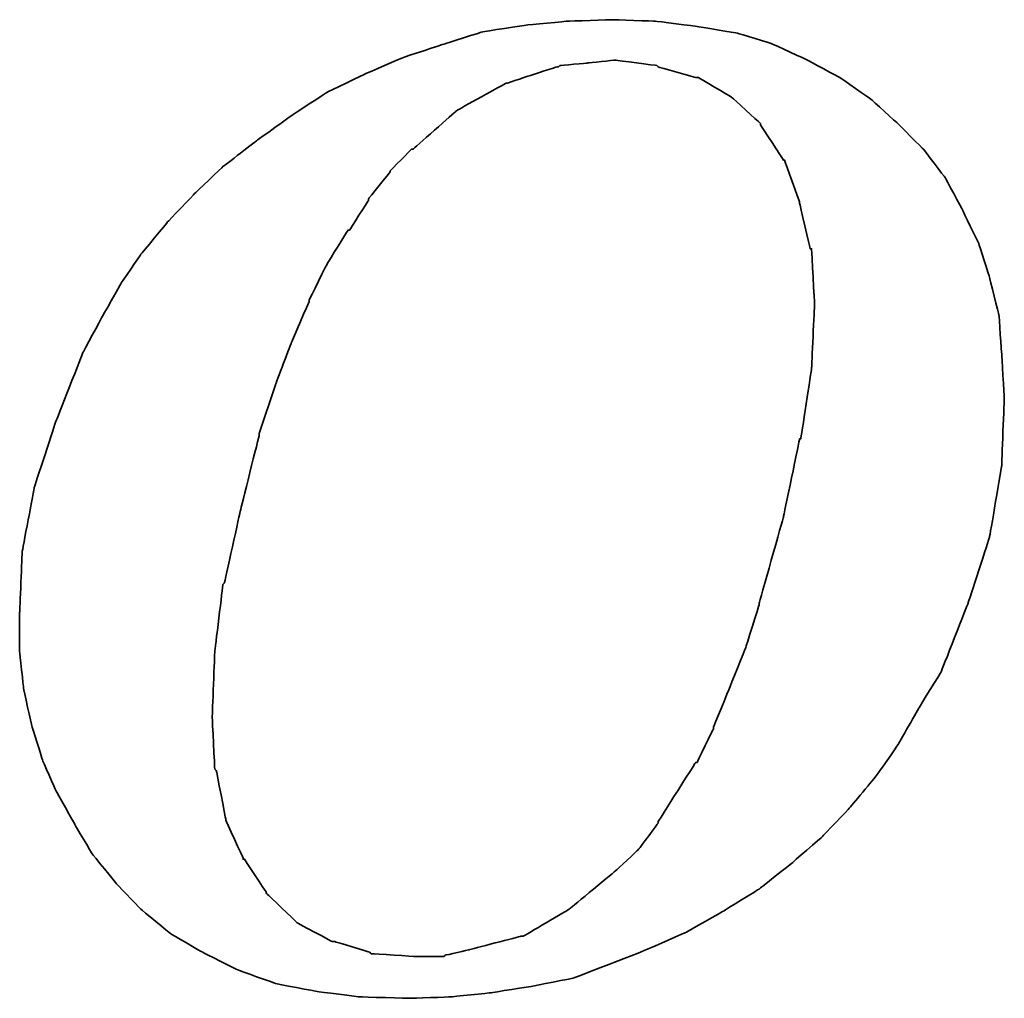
# Model space of a CAD drawing. Header units: millimetres. Extents: x 20 to 954, y -207 to 523.
# Tile 38 of 43: x 132.86 to 134.58, y 57.78 to 59.49. Entities that reach past the tile are written whole.
import ezdxf

# ---------------------------------------------------------------- set-up
doc = ezdxf.new("R2010")
doc.units = ezdxf.units.MM
doc.header["$LTSCALE"] = 0.1
doc.layers.add('DIM', color=4, linetype='CONTINUOUS')
doc.layers.add('layer 1', color=7, linetype='CONTINUOUS')

# ---------------------------------------------------------------- blocks, each defined once
blk = doc.blocks.new('TBI MOTION logo(完整正式版)')
at = {"layer": 'layer 1', "color": 22, "lineweight": 35}
for points, knots in [([(35.79625, -6.98375), (35.79625, -6.98375), (36.23125, -7.43875), (36.23125, -7.43875), (36.23125, -7.43875), (36.23125, -7.43875), (36.75625, -7.87125), (36.75625, -7.87125), (36.75625, -7.87125), (36.75625, -7.87125), (37.33125, -8.20375), (37.33125, -8.20375), (37.33125, -8.20375), (37.33125, -8.20375), (37.95625, -8.51875), (37.95625, -8.51875), (37.95625, -8.51875), (37.95625, -8.51875), (38.62625, -8.75875), (38.62625, -8.75875), (38.62625, -8.75875), (38.62625, -8.75875), (39.37125, -8.90375), (39.37125, -8.90375), (39.37125, -8.90375), (39.37125, -8.90375), (40.14125, -8.99875), (40.14125, -8.99875), (40.14125, -8.99875), (40.14125, -8.99875), (41.02625, -9.02375), (41.02625, -9.02375), (41.02625, -9.02375), (41.02625, -9.02375), (41.74625, -8.99875), (41.74625, -8.99875), (41.74625, -8.99875), (41.74625, -8.99875), (42.46625, -8.92375), (42.46625, -8.92375), (42.46625, -8.92375), (42.46625, -8.92375), (43.21125, -8.80625), (43.21125, -8.80625), (43.21125, -8.80625), (43.21125, -8.80625), (43.93125, -8.66375), (43.93125, -8.66375), (43.93125, -8.66375), (43.93125, -8.66375), (44.62625, -8.39875), (44.62625, -8.39875), (44.62625, -8.39875), (44.62625, -8.39875), (45.29625, -8.13375), (45.29625, -8.13375), (45.29625, -8.13375), (45.29625, -8.13375), (45.94625, -7.84375), (45.94625, -7.84375), (45.94625, -7.84375), (45.94625, -7.84375), (46.61625, -7.46375), (46.61625, -7.46375), (46.61625, -7.46375), (46.61625, -7.46375), (47.24125, -7.07875), (47.24125, -7.07875), (47.24125, -7.07875), (47.24125, -7.07875), (47.81625, -6.62375), (47.81625, -6.62375), (47.81625, -6.62375), (47.81625, -6.62375), (48.36875, -6.14375), (48.36875, -6.14375), (48.36875, -6.14375), (48.36875, -6.14375), (48.84625, -5.64125), (48.84625, -5.64125), (48.84625, -5.64125), (48.84625, -5.64125), (49.32625, -5.06375), (49.32625, -5.06375), (49.32625, -5.06375), (49.32625, -5.06375), (49.71125, -4.51374), (49.71125, -4.51374), (49.71125, -4.51374), (49.71125, -4.51374), (50.09625, -3.83874), (50.09625, -3.83874), (50.09625, -3.83874), (50.09625, -3.83874), (50.48125, -3.21374), (50.48125, -3.21374), (50.48125, -3.21374), (50.48125, -3.21374), (50.96125, -1.99125), (50.96125, -1.99125), (50.96125, -1.99125), (50.96125, -1.99125), (51.34375, -0.81875), (51.34375, -0.81875), (51.34375, -0.81875), (51.34375, -0.81875), (51.56125, 0.45624), (51.56125, 0.45624), (51.56125, 0.45624), (51.56125, 0.45624), (51.60625, 1.67624), (51.60625, 1.67624), (51.60625, 1.67624), (51.60625, 1.67624), (51.56125, 2.44625), (51.56125, 2.44625), (51.56125, 2.44625), (51.56125, 2.44625), (51.51125, 3.14125), (51.51125, 3.14125), (51.51125, 3.14125), (51.51125, 3.14125), (51.34375, 3.81125), (51.34375, 3.81125), (51.34375, 3.81125), (51.34375, 3.81125), (51.15125, 4.41125), (51.15125, 4.41125), (51.15125, 4.41125), (51.15125, 4.41125), (50.86125, 5.01125), (50.86125, 5.01125), (50.86125, 5.01125), (50.86125, 5.01125), (50.55125, 5.58875), (50.55125, 5.58875), (50.55125, 5.58875), (50.55125, 5.58875), (50.16625, 6.09125), (50.16625, 6.09125), (50.16625, 6.09125), (50.16625, 6.09125), (49.71125, 6.54875), (49.71125, 6.54875), (49.71125, 6.54875), (49.71125, 6.54875), (49.23125, 6.98125), (49.23125, 6.98125), (49.23125, 6.98125), (49.23125, 6.98125), (48.67875, 7.36625), (48.67875, 7.36625), (48.67875, 7.36625), (48.67875, 7.36625), (48.10375, 7.67625), (48.10375, 7.67625), (48.10375, 7.67625), (48.10375, 7.67625), (47.48125, 7.96375), (47.48125, 7.96375), (47.48125, 7.96375), (47.48125, 7.96375), (46.85625, 8.15625), (46.85625, 8.15625), (46.85625, 8.15625), (46.85625, 8.15625), (46.13625, 8.27624), (46.13625, 8.27624), (46.13625, 8.27624), (46.13625, 8.27624), (45.39125, 8.37125), (45.39125, 8.37125), (45.39125, 8.37125), (45.39125, 8.37125), (44.62625, 8.39624), (44.62625, 8.39624), (44.62625, 8.39624), (44.62625, 8.39624), (43.83625, 8.37125), (43.83625, 8.37125), (43.83625, 8.37125), (43.83625, 8.37125), (43.09125, 8.30125), (43.09125, 8.30125), (43.09125, 8.30125), (43.09125, 8.30125), (42.32125, 8.18125), (42.32125, 8.18125), (42.32125, 8.18125), (42.32125, 8.18125), (41.62875, 7.96375), (41.62875, 7.96375), (41.62875, 7.96375), (41.62875, 7.96375), (40.90625, 7.72625), (40.90625, 7.72625), (40.90625, 7.72625), (40.90625, 7.72625), (40.23624, 7.43625), (40.23624, 7.43625), (40.23624, 7.43625), (40.23624, 7.43625), (39.54124, 7.10125), (39.54124, 7.10125), (39.54124, 7.10125), (39.54124, 7.10125), (38.91625, 6.69125), (38.91625, 6.69125), (38.91625, 6.69125), (38.91625, 6.69125), (38.31625, 6.26125), (38.31625, 6.26125), (38.31625, 6.26125), (38.31625, 6.26125), (37.69125, 5.78125), (37.69125, 5.78125), (37.69125, 5.78125), (37.69125, 5.78125), (37.18625, 5.30125), (37.18625, 5.30125), (37.18625, 5.30125), (37.18625, 5.30125), (36.70625, 4.79624), (36.70625, 4.79624), (36.70625, 4.79624), (36.70625, 4.79624), (36.23125, 4.22125), (36.23125, 4.22125), (36.23125, 4.22125), (36.23125, 4.22125), (35.87124, 3.69375), (35.87124, 3.69375), (35.87124, 3.69375), (35.87124, 3.69375), (35.53125, 3.09125), (35.53125, 3.09125), (35.53125, 3.09125), (35.53125, 3.09125), (35.19875, 2.47125), (35.19875, 2.47125), (35.19875, 2.47125), (35.19875, 2.47125), (34.71625, 1.24625), (34.71625, 1.24625), (34.71625, 1.24625), (34.71625, 1.24625), (34.33125, 0.06874), (34.33125, 0.06874), (34.33125, 0.06874), (34.33125, 0.06874), (34.11625, -1.07875), (34.11625, -1.07875), (34.11625, -1.07875), (34.11625, -1.07875), (34.07125, -2.15875), (34.07125, -2.15875), (34.07125, -2.15875), (34.07125, -2.15875), (34.07125, -2.85375), (34.07125, -2.85375), (34.07125, -2.85375), (34.07125, -2.85375), (34.14125, -3.50375), (34.14125, -3.50375), (34.14125, -3.50375), (34.14125, -3.50375), (34.28625, -4.17375), (34.28625, -4.17375), (34.28625, -4.17375), (34.28625, -4.17375), (34.47625, -4.77624), (34.47625, -4.77624), (34.47625, -4.77624), (34.47625, -4.77624), (34.71625, -5.32625), (34.71625, -5.32625), (34.71625, -5.32625), (34.71625, -5.32625), (35.05375, -5.92875), (35.05375, -5.92875), (35.05375, -5.92875), (35.05375, -5.92875), (35.36375, -6.45375), (35.36375, -6.45375), (35.36375, -6.45375), (35.36375, -6.45375), (35.79625, -6.98375), (35.79625, -6.98375)], [0, 0, 0, 0, 0.01388889, 0.01388889, 0.01388889, 0.0138889, 0.02777778, 0.02777778, 0.02777778, 0.02777779, 0.04166667, 0.04166667, 0.04166667, 0.04166668, 0.05555556, 0.05555556, 0.05555556, 0.05555557, 0.06944444, 0.06944444, 0.06944444, 0.06944445, 0.08333333, 0.08333333, 0.08333333, 0.08333334, 0.09722222, 0.09722222, 0.09722222, 0.09722223, 0.11111111, 0.11111111, 0.11111111, 0.11111112, 0.125, 0.125, 0.125, 0.12500001, 0.13888889, 0.13888889, 0.13888889, 0.1388889, 0.15277778, 0.15277778, 0.15277778, 0.15277779, 0.16666667, 0.16666667, 0.16666667, 0.16666668, 0.18055556, 0.18055556, 0.18055556, 0.18055557, 0.19444444, 0.19444444, 0.19444444, 0.19444445, 0.20833333, 0.20833333, 0.20833333, 0.20833334, 0.22222222, 0.22222222, 0.22222222, 0.22222223, 0.23611111, 0.23611111, 0.23611111, 0.23611112, 0.25, 0.25, 0.25, 0.25000001, 0.26388889, 0.26388889, 0.26388889, 0.2638889, 0.27777778, 0.27777778, 0.27777778, 0.27777779, 0.29166667, 0.29166667, 0.29166667, 0.29166668, 0.30555556, 0.30555556, 0.30555556, 0.30555557, 0.31944444, 0.31944444, 0.31944444, 0.31944445, 0.33333333, 0.33333333, 0.33333333, 0.33333334, 0.34722222, 0.34722222, 0.34722222, 0.34722223, 0.36111111, 0.36111111, 0.36111111, 0.36111112, 0.375, 0.375, 0.375, 0.37500001, 0.38888889, 0.38888889, 0.38888889, 0.3888889, 0.40277778, 0.40277778, 0.40277778, 0.40277779, 0.41666667, 0.41666667, 0.41666667, 0.41666668, 0.43055556, 0.43055556, 0.43055556, 0.43055557, 0.44444444, 0.44444444, 0.44444444, 0.44444445, 0.45833333, 0.45833333, 0.45833333, 0.45833334, 0.47222222, 0.47222222, 0.47222222, 0.47222223, 0.48611111, 0.48611111, 0.48611111, 0.48611112, 0.5, 0.5, 0.5, 0.50000001, 0.51388889, 0.51388889, 0.51388889, 0.5138889, 0.52777778, 0.52777778, 0.52777778, 0.52777779, 0.54166667, 0.54166667, 0.54166667, 0.54166668, 0.55555556, 0.55555556, 0.55555556, 0.55555557, 0.56944444, 0.56944444, 0.56944444, 0.56944445, 0.58333333, 0.58333333, 0.58333333, 0.58333334, 0.59722222, 0.59722222, 0.59722222, 0.59722223, 0.61111111, 0.61111111, 0.61111111, 0.61111112, 0.625, 0.625, 0.625, 0.62500001, 0.63888889, 0.63888889, 0.63888889, 0.6388889, 0.65277778, 0.65277778, 0.65277778, 0.65277779, 0.66666667, 0.66666667, 0.66666667, 0.66666668, 0.68055556, 0.68055556, 0.68055556, 0.68055557, 0.69444444, 0.69444444, 0.69444444, 0.69444445, 0.70833333, 0.70833333, 0.70833333, 0.70833334, 0.72222222, 0.72222222, 0.72222222, 0.72222223, 0.73611111, 0.73611111, 0.73611111, 0.73611112, 0.75, 0.75, 0.75, 0.75000001, 0.76388889, 0.76388889, 0.76388889, 0.7638889, 0.77777778, 0.77777778, 0.77777778, 0.77777779, 0.79166667, 0.79166667, 0.79166667, 0.79166668, 0.80555556, 0.80555556, 0.80555556, 0.80555557, 0.81944444, 0.81944444, 0.81944444, 0.81944445, 0.83333333, 0.83333333, 0.83333333, 0.83333334, 0.84722222, 0.84722222, 0.84722222, 0.84722223, 0.86111111, 0.86111111, 0.86111111, 0.86111112, 0.875, 0.875, 0.875, 0.87500001, 0.88888889, 0.88888889, 0.88888889, 0.8888889, 0.90277778, 0.90277778, 0.90277778, 0.90277779, 0.91666667, 0.91666667, 0.91666667, 0.91666668, 0.93055556, 0.93055556, 0.93055556, 0.93055557, 0.94444444, 0.94444444, 0.94444444, 0.94444445, 0.95833333, 0.95833333, 0.95833333, 0.95833334, 0.97222222, 0.97222222, 0.97222222, 0.97222223, 0.98611111, 0.98611111, 0.98611111, 0.98611112, 1, 1, 1, 1]), ([(38.33875, 1.03124), (38.33875, 1.03124), (38.62625, 1.89625), (38.62625, 1.89625), (38.62625, 1.89625), (38.62625, 1.89625), (38.91625, 2.66375), (38.91625, 2.66375), (38.91625, 2.66375), (38.91625, 2.66375), (39.22625, 3.38125), (39.22625, 3.38125), (39.22625, 3.38125), (39.22625, 3.38125), (39.22625, 3.40624), (39.22625, 3.40624), (39.22625, 3.40624), (39.22625, 3.40624), (39.56124, 4.07624), (39.56124, 4.07624), (39.56124, 4.07624), (39.56124, 4.07624), (39.92125, 4.65125), (39.92125, 4.65125), (39.92125, 4.65125), (39.92125, 4.65125), (39.94625, 4.65125), (39.94625, 4.65125), (39.94625, 4.65125), (39.94625, 4.65125), (40.28125, 5.17875), (40.28125, 5.17875), (40.28125, 5.17875), (40.28125, 5.17875), (40.28125, 5.20375), (40.28125, 5.20375), (40.28125, 5.20375), (40.28125, 5.20375), (40.66875, 5.68625), (40.66875, 5.68625), (40.66875, 5.68625), (40.66875, 5.68625), (40.66875, 5.70625), (40.66875, 5.70625), (40.66875, 5.70625), (40.66875, 5.70625), (41.05124, 6.09125), (41.05124, 6.09125), (41.05124, 6.09125), (41.05124, 6.09125), (41.07625, 6.09125), (41.07625, 6.09125), (41.07625, 6.09125), (41.07625, 6.09125), (41.84125, 6.76625), (41.84125, 6.76625), (41.84125, 6.76625), (41.84125, 6.76625), (41.86625, 6.78625), (41.86625, 6.78625), (41.86625, 6.78625), (41.86625, 6.78625), (42.73125, 7.26624), (42.73125, 7.26624), (42.73125, 7.26624), (42.73125, 7.26624), (42.75625, 7.26624), (42.75625, 7.26624), (42.75625, 7.26624), (42.75625, 7.26624), (43.18625, 7.41125), (43.18625, 7.41125), (43.18625, 7.41125), (43.18625, 7.41125), (43.64125, 7.55625), (43.64125, 7.55625), (43.64125, 7.55625), (43.64125, 7.55625), (43.66625, 7.55625), (43.66625, 7.55625), (43.66625, 7.55625), (43.66625, 7.55625), (43.69125, 7.58124), (43.69125, 7.58124), (43.69125, 7.58124), (43.69125, 7.58124), (44.19125, 7.62625), (44.19125, 7.62625), (44.19125, 7.62625), (44.19125, 7.62625), (44.67125, 7.67625), (44.67125, 7.67625), (44.67125, 7.67625), (44.67125, 7.67625), (44.69625, 7.67625), (44.69625, 7.67625), (44.69625, 7.67625), (44.69625, 7.67625), (45.41875, 7.58124), (45.41875, 7.58124), (45.41875, 7.58124), (45.41875, 7.58124), (45.44125, 7.55625), (45.44125, 7.55625), (45.44125, 7.55625), (45.44125, 7.55625), (46.11125, 7.36625), (46.11125, 7.36625), (46.11125, 7.36625), (46.11125, 7.36625), (46.13625, 7.36625), (46.13625, 7.36625), (46.13625, 7.36625), (46.13625, 7.36625), (46.15875, 7.36625), (46.15875, 7.36625), (46.15875, 7.36625), (46.15875, 7.36625), (46.73625, 7.02624), (46.73625, 7.02624), (46.73625, 7.02624), (46.73625, 7.02624), (46.76125, 7.00624), (46.76125, 7.00624), (46.76125, 7.00624), (46.76125, 7.00624), (47.24125, 6.57124), (47.24125, 6.57124), (47.24125, 6.57124), (47.24125, 6.57124), (47.26625, 6.54875), (47.26625, 6.54875), (47.26625, 6.54875), (47.26625, 6.54875), (47.26625, 6.52375), (47.26625, 6.52375), (47.26625, 6.52375), (47.26625, 6.52375), (47.67375, 5.89875), (47.67375, 5.89875), (47.67375, 5.89875), (47.67375, 5.89875), (47.69625, 5.89875), (47.69625, 5.89875), (47.69625, 5.89875), (47.69625, 5.89875), (47.69625, 5.87625), (47.69625, 5.87625), (47.69625, 5.87625), (47.69625, 5.87625), (47.96125, 5.15625), (47.96125, 5.15625), (47.96125, 5.15625), (47.96125, 5.15625), (47.96125, 5.13125), (47.96125, 5.13125), (47.96125, 5.13125), (47.96125, 5.13125), (48.15125, 4.31875), (48.15125, 4.31875), (48.15125, 4.31875), (48.15125, 4.31875), (48.17625, 4.31875), (48.17625, 4.31875), (48.17625, 4.31875), (48.17625, 4.31875), (48.17625, 4.29125), (48.17625, 4.29125), (48.17625, 4.29125), (48.17625, 4.29125), (48.22625, 3.33125), (48.22625, 3.33125), (48.22625, 3.33125), (48.22625, 3.33125), (48.22625, 3.30875), (48.22625, 3.30875), (48.22625, 3.30875), (48.22625, 3.30875), (48.17625, 2.20624), (48.17625, 2.20624), (48.17625, 2.20624), (48.17625, 2.20624), (48.17625, 2.18124), (48.17625, 2.18124), (48.17625, 2.18124), (48.17625, 2.18124), (47.98375, 0.93624), (47.98375, 0.93624), (47.98375, 0.93624), (47.98375, 0.93624), (47.96125, 0.93624), (47.96125, 0.93624), (47.96125, 0.93624), (47.96125, 0.93624), (47.67375, -0.45874), (47.67375, -0.45874), (47.67375, -0.45874), (47.67375, -0.45874), (47.24125, -1.99125), (47.24125, -1.99125), (47.24125, -1.99125), (47.24125, -1.99125), (47.24125, -2.01874), (47.24125, -2.01874), (47.24125, -2.01874), (47.24125, -2.01874), (47.00125, -2.78375), (47.00125, -2.78375), (47.00125, -2.78375), (47.00125, -2.78375), (46.71125, -3.50375), (46.71125, -3.50375), (46.71125, -3.50375), (46.71125, -3.50375), (46.42625, -4.19875), (46.42625, -4.19875), (46.42625, -4.19875), (46.42625, -4.19875), (46.42625, -4.22375), (46.42625, -4.22375), (46.42625, -4.22375), (46.42625, -4.22375), (46.13625, -4.82374), (46.13625, -4.82374), (46.13625, -4.82374), (46.13625, -4.82374), (46.11125, -4.82374), (46.11125, -4.82374), (46.11125, -4.82374), (46.11125, -4.82374), (45.77625, -5.35125), (45.77625, -5.35125), (45.77625, -5.35125), (45.77625, -5.35125), (45.44125, -5.87875), (45.44125, -5.87875), (45.44125, -5.87875), (45.44125, -5.87875), (45.44125, -5.90375), (45.44125, -5.90375), (45.44125, -5.90375), (45.44125, -5.90375), (45.10625, -6.35875), (45.10625, -6.35875), (45.10625, -6.35875), (45.10625, -6.35875), (45.08125, -6.38375), (45.08125, -6.38375), (45.08125, -6.38375), (45.08125, -6.38375), (44.69625, -6.74375), (44.69625, -6.74375), (44.69625, -6.74375), (44.69625, -6.74375), (43.88375, -7.41625), (43.88375, -7.41625), (43.88375, -7.41625), (43.88375, -7.41625), (43.85625, -7.43875), (43.85625, -7.43875), (43.85625, -7.43875), (43.85625, -7.43875), (43.04125, -7.91875), (43.04125, -7.91875), (43.04125, -7.91875), (43.04125, -7.91875), (43.01625, -7.91875), (43.01625, -7.91875), (43.01625, -7.91875), (43.01625, -7.91875), (42.99625, -7.91875), (42.99625, -7.91875), (42.99625, -7.91875), (42.99625, -7.91875), (42.08125, -8.15875), (42.08125, -8.15875), (42.08125, -8.15875), (42.08125, -8.15875), (41.65125, -8.25625), (41.65125, -8.25625), (41.65125, -8.25625), (41.65125, -8.25625), (41.62875, -8.27875), (41.62875, -8.27875), (41.62875, -8.27875), (41.62875, -8.27875), (41.60125, -8.27875), (41.60125, -8.27875), (41.60125, -8.27875), (41.60125, -8.27875), (41.12125, -8.27875), (41.12125, -8.27875), (41.12125, -8.27875), (41.12125, -8.27875), (40.35624, -8.23125), (40.35624, -8.23125), (40.35624, -8.23125), (40.35624, -8.23125), (40.33125, -8.23125), (40.33125, -8.23125), (40.33125, -8.23125), (40.33125, -8.23125), (40.30625, -8.20375), (40.30625, -8.20375), (40.30625, -8.20375), (40.30625, -8.20375), (39.68375, -8.01375), (39.68375, -8.01375), (39.68375, -8.01375), (39.68375, -8.01375), (39.66124, -8.01375), (39.66124, -8.01375), (39.66124, -8.01375), (39.66124, -8.01375), (39.63625, -8.01375), (39.63625, -8.01375), (39.63625, -8.01375), (39.63625, -8.01375), (39.01125, -7.67875), (39.01125, -7.67875), (39.01125, -7.67875), (39.01125, -7.67875), (38.98875, -7.65375), (38.98875, -7.65375), (38.98875, -7.65375), (38.98875, -7.65375), (38.48625, -7.17375), (38.48625, -7.17375), (38.48625, -7.17375), (38.48625, -7.17375), (38.45875, -7.14875), (38.45875, -7.14875), (38.45875, -7.14875), (38.45875, -7.14875), (38.45875, -7.12875), (38.45875, -7.12875), (38.45875, -7.12875), (38.45875, -7.12875), (38.07625, -6.54875), (38.07625, -6.54875), (38.07625, -6.54875), (38.07625, -6.54875), (38.05125, -6.54875), (38.05125, -6.54875), (38.05125, -6.54875), (38.05125, -6.54875), (38.05125, -6.52875), (38.05125, -6.52875), (38.05125, -6.52875), (38.05125, -6.52875), (37.74125, -5.85375), (37.74125, -5.85375), (37.74125, -5.85375), (37.74125, -5.85375), (37.74125, -5.82875), (37.74125, -5.82875), (37.74125, -5.82875), (37.74125, -5.82875), (37.57375, -4.96875), (37.57375, -4.96875), (37.57375, -4.96875), (37.57375, -4.96875), (37.54625, -4.94375), (37.54625, -4.94375), (37.54625, -4.94375), (37.54625, -4.94375), (37.50125, -4.03375), (37.50125, -4.03375), (37.50125, -4.03375), (37.50125, -4.03375), (37.50125, -4.00875), (37.50125, -4.00875), (37.50125, -4.00875), (37.50125, -4.00875), (37.54625, -2.85375), (37.54625, -2.85375), (37.54625, -2.85375), (37.54625, -2.85375), (37.69125, -1.65875), (37.69125, -1.65875), (37.69125, -1.65875), (37.69125, -1.65875), (37.71624, -1.63375), (37.71624, -1.63375), (37.71624, -1.63375), (37.71624, -1.63375), (38.00375, -0.33875), (38.00375, -0.33875), (38.00375, -0.33875), (38.00375, -0.33875), (38.33875, 1.00624), (38.33875, 1.00624), (38.33875, 1.00624), (38.33875, 1.00624), (38.33875, 1.03124), (38.33875, 1.03124)], [0, 0, 0, 0, 0.01010101, 0.01010101, 0.01010101, 0.01010102, 0.02020202, 0.02020202, 0.02020202, 0.02020203, 0.03030303, 0.03030303, 0.03030303, 0.03030304, 0.04040404, 0.04040404, 0.04040404, 0.04040405, 0.05050505, 0.05050505, 0.05050505, 0.05050506, 0.06060606, 0.06060606, 0.06060606, 0.06060607, 0.07070707, 0.07070707, 0.07070707, 0.07070708, 0.08080808, 0.08080808, 0.08080808, 0.08080809, 0.09090909, 0.09090909, 0.09090909, 0.0909091, 0.1010101, 0.1010101, 0.1010101, 0.10101011, 0.11111111, 0.11111111, 0.11111111, 0.11111112, 0.12121212, 0.12121212, 0.12121212, 0.12121213, 0.13131313, 0.13131313, 0.13131313, 0.13131314, 0.14141414, 0.14141414, 0.14141414, 0.14141415, 0.15151515, 0.15151515, 0.15151515, 0.15151516, 0.16161616, 0.16161616, 0.16161616, 0.16161617, 0.17171717, 0.17171717, 0.17171717, 0.17171718, 0.18181818, 0.18181818, 0.18181818, 0.18181819, 0.19191919, 0.19191919, 0.19191919, 0.1919192, 0.2020202, 0.2020202, 0.2020202, 0.20202021, 0.21212121, 0.21212121, 0.21212121, 0.21212122, 0.22222222, 0.22222222, 0.22222222, 0.22222223, 0.23232323, 0.23232323, 0.23232323, 0.23232324, 0.24242424, 0.24242424, 0.24242424, 0.24242425, 0.25252525, 0.25252525, 0.25252525, 0.25252526, 0.26262626, 0.26262626, 0.26262626, 0.26262627, 0.27272727, 0.27272727, 0.27272727, 0.27272728, 0.28282828, 0.28282828, 0.28282828, 0.28282829, 0.29292929, 0.29292929, 0.29292929, 0.2929293, 0.3030303, 0.3030303, 0.3030303, 0.30303031, 0.31313131, 0.31313131, 0.31313131, 0.31313132, 0.32323232, 0.32323232, 0.32323232, 0.32323233, 0.33333333, 0.33333333, 0.33333333, 0.33333334, 0.34343434, 0.34343434, 0.34343434, 0.34343435, 0.35353535, 0.35353535, 0.35353535, 0.35353536, 0.36363636, 0.36363636, 0.36363636, 0.36363637, 0.37373737, 0.37373737, 0.37373737, 0.37373738, 0.38383838, 0.38383838, 0.38383838, 0.38383839, 0.39393939, 0.39393939, 0.39393939, 0.3939394, 0.4040404, 0.4040404, 0.4040404, 0.40404041, 0.41414141, 0.41414141, 0.41414141, 0.41414142, 0.42424242, 0.42424242, 0.42424242, 0.42424243, 0.43434343, 0.43434343, 0.43434343, 0.43434344, 0.44444444, 0.44444444, 0.44444444, 0.44444445, 0.45454545, 0.45454545, 0.45454545, 0.45454546, 0.46464646, 0.46464646, 0.46464646, 0.46464647, 0.47474747, 0.47474747, 0.47474747, 0.47474748, 0.48484848, 0.48484848, 0.48484848, 0.48484849, 0.49494949, 0.49494949, 0.49494949, 0.4949495, 0.50505051, 0.50505051, 0.50505051, 0.50505052, 0.51515152, 0.51515152, 0.51515152, 0.51515153, 0.52525253, 0.52525253, 0.52525253, 0.52525254, 0.53535354, 0.53535354, 0.53535354, 0.53535355, 0.54545455, 0.54545455, 0.54545455, 0.54545456, 0.55555556, 0.55555556, 0.55555556, 0.55555557, 0.56565657, 0.56565657, 0.56565657, 0.56565658, 0.57575758, 0.57575758, 0.57575758, 0.57575759, 0.58585859, 0.58585859, 0.58585859, 0.5858586, 0.5959596, 0.5959596, 0.5959596, 0.59595961, 0.60606061, 0.60606061, 0.60606061, 0.60606062, 0.61616162, 0.61616162, 0.61616162, 0.61616163, 0.62626263, 0.62626263, 0.62626263, 0.62626264, 0.63636364, 0.63636364, 0.63636364, 0.63636365, 0.64646465, 0.64646465, 0.64646465, 0.64646466, 0.65656566, 0.65656566, 0.65656566, 0.65656567, 0.66666667, 0.66666667, 0.66666667, 0.66666668, 0.67676768, 0.67676768, 0.67676768, 0.67676769, 0.68686869, 0.68686869, 0.68686869, 0.6868687, 0.6969697, 0.6969697, 0.6969697, 0.69696971, 0.70707071, 0.70707071, 0.70707071, 0.70707072, 0.71717172, 0.71717172, 0.71717172, 0.71717173, 0.72727273, 0.72727273, 0.72727273, 0.72727274, 0.73737374, 0.73737374, 0.73737374, 0.73737375, 0.74747475, 0.74747475, 0.74747475, 0.74747476, 0.75757576, 0.75757576, 0.75757576, 0.75757577, 0.76767677, 0.76767677, 0.76767677, 0.76767678, 0.77777778, 0.77777778, 0.77777778, 0.77777779, 0.78787879, 0.78787879, 0.78787879, 0.7878788, 0.7979798, 0.7979798, 0.7979798, 0.79797981, 0.80808081, 0.80808081, 0.80808081, 0.80808082, 0.81818182, 0.81818182, 0.81818182, 0.81818183, 0.82828283, 0.82828283, 0.82828283, 0.82828284, 0.83838384, 0.83838384, 0.83838384, 0.83838385, 0.84848485, 0.84848485, 0.84848485, 0.84848486, 0.85858586, 0.85858586, 0.85858586, 0.85858587, 0.86868687, 0.86868687, 0.86868687, 0.86868688, 0.87878788, 0.87878788, 0.87878788, 0.87878789, 0.88888889, 0.88888889, 0.88888889, 0.8888889, 0.8989899, 0.8989899, 0.8989899, 0.89898991, 0.90909091, 0.90909091, 0.90909091, 0.90909092, 0.91919192, 0.91919192, 0.91919192, 0.91919193, 0.92929293, 0.92929293, 0.92929293, 0.92929294, 0.93939394, 0.93939394, 0.93939394, 0.93939395, 0.94949495, 0.94949495, 0.94949495, 0.94949496, 0.95959596, 0.95959596, 0.95959596, 0.95959597, 0.96969697, 0.96969697, 0.96969697, 0.96969698, 0.97979798, 0.97979798, 0.97979798, 0.97979799, 0.98989899, 0.98989899, 0.98989899, 0.989899, 1, 1, 1, 1])]:
    blk.add_open_spline(points, degree=3, knots=knots, dxfattribs=at)
blk = doc.blocks.new('A$C0D704F04')
at = {"layer": 'DIM', "color": 7, "xscale": 0.0980771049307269, "yscale": 0.0980771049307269, "zscale": 0.0980771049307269}
blk.add_blockref('TBI MOTION logo(完整正式版)', (14.3245, 1.9246), dxfattribs=at)

msp = doc.modelspace()

# ---------------------------------------------------------------- block references
at = {"layer": 'DIM', "color": 7}
msp.add_blockref('A$C0D704F04', (115.1943, 56.7428), dxfattribs=at)

doc.saveas('drawing.dxf')
